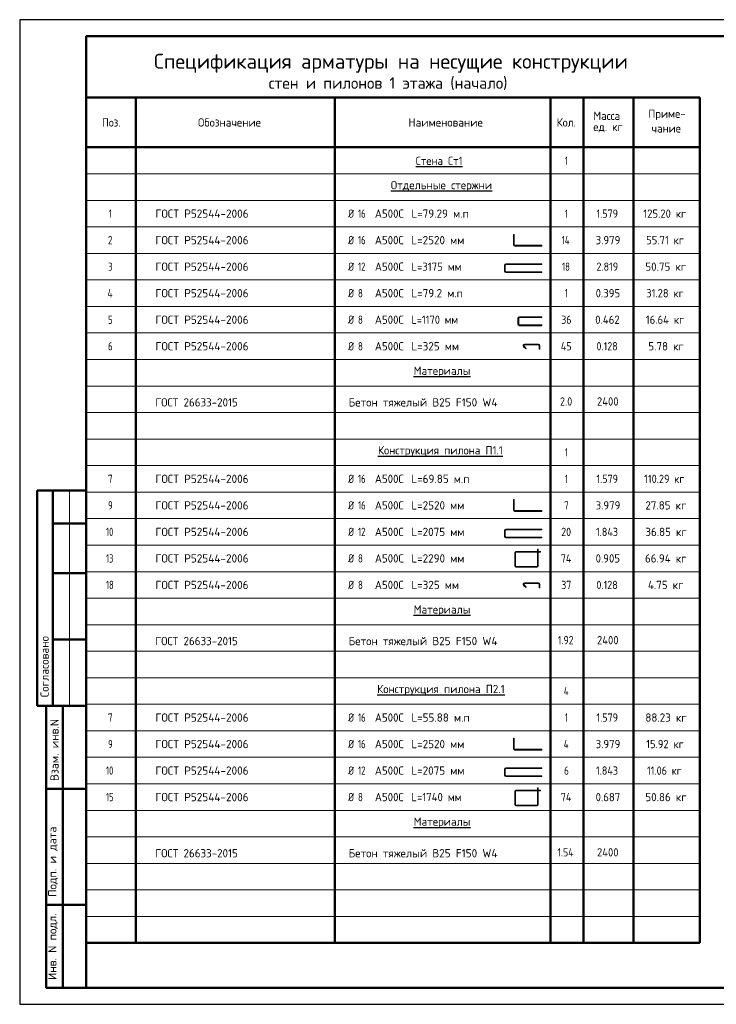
# Model space of a CAD drawing. Header units: millimetres. Extents: x 0 to 42000, y -65 to 29700.
# Tile 1 of 4: x 0 to 21000, y 0 to 29700. Entities that reach past the tile are written whole.
import ezdxf

# ---------------------------------------------------------------- set-up
doc = ezdxf.new("R2010")
doc.units = ezdxf.units.MM
doc.layers.add('Standard', color=7, linetype='Continuous', lineweight=25)
doc.styles.add('ISOCPEUR', font='txt')

msp = doc.modelspace()

# ---------------------------------------------------------------- linework, layer by layer
at = {"layer": 'Standard', "color": 7, "linetype": 'Continuous', "lineweight": 25, "transparency": 33554687}
msp.add_line((2000, 29200), (2000, 1058), dxfattribs=at)
at = {"layer": 'Standard', "color": 7, "linetype": 'Continuous', "lineweight": 50, "transparency": 33554687}
for p, q in [((20500, 27350), (2000, 27350)), ((2000, 27350), (2000, 25850)), ((3500, 27350), (3500, 25850)), ((9500, 27350), (9500, 25850)), ((16000, 27350), (16000, 25850)), ((17000, 27350), (17000, 25850)), ((18500, 27350), (18500, 25850)), ((20500, 27350), (20500, 25850)), ((20500, 25850), (2000, 25850)), ((2000, 25850), (2000, 1850)), ((3500, 25850), (3500, 1850)), ((9500, 25850), (9500, 1850)), ((16000, 25850), (16000, 1850)), ((17000, 25850), (17000, 1850)), ((18500, 25850), (18500, 1850)), ((20500, 25850), (20500, 1850)), ((6, 15500), (0, 15500)), ((2000, 15500), (527, 15500)), ((527, 15500), (527, 9000)), ((527, 15500), (527, 9000)), ((1000, 15500), (1000, 9000)), ((2000, 14500), (1000, 14500)), ((2000, 13000), (1000, 13000)), ((2000, 11000), (1000, 11000)), ((0, 9000), (6, 9000)), ((527, 9000), (2000, 9000)), ((800, 500), (800, 9000)), ((800, 500), (800, 9000)), ((1300, 500), (1300, 9000)), ((800, 6500), (2000, 6500)), ((800, 3000), (2000, 3000)), ((20500, 1850), (2000, 1850)), ((2000, 500), (800, 500))]:
    msp.add_line(p, q, dxfattribs=at)
at = {"layer": 'Standard', "color": 7, "linetype": 'Continuous', "lineweight": 13, "transparency": 33554687}
for p, q in [((20500, 25050), (2000, 25050)), ((20500, 24250), (2000, 24250)), ((20500, 23450), (2000, 23450)), ((14882, 23223), (14882, 22914)), ((14906, 23223), (14882, 23223)), ((14906, 23223), (14906, 22914)), ((20500, 22650), (2000, 22650)), ((14612, 22293), (14612, 22114)), ((14636, 22293), (14636, 22114)), ((20500, 21850), (2000, 21850)), ((20500, 21050), (2000, 21050)), ((15022, 20693), (15022, 20514)), ((15046, 20693), (15046, 20514)), ((20500, 20250), (2000, 20250)), ((15221, 19911), (15636, 19911)), ((15221, 19891), (15637, 19891)), ((20500, 19450), (2000, 19450)), ((20500, 18650), (2000, 18650)), ((20500, 17850), (2000, 17850)), ((20500, 17050), (2000, 17050)), ((20500, 16250), (2000, 16250)), ((1500, 15500), (1500, 9000)), ((20500, 15450), (2000, 15450)), ((14882, 15223), (14882, 14914)), ((14906, 15223), (14882, 15223)), ((14906, 15223), (14906, 14914)), ((20500, 14650), (2000, 14650)), ((14612, 14293), (14612, 14114)), ((14636, 14293), (14636, 14114)), ((20500, 13850), (2000, 13850)), ((14926, 13221), (14926, 13624)), ((14944, 13221), (14944, 13624)), ((14959, 13657), (15612, 13657)), ((14959, 13639), (15612, 13639)), ((14959, 13206), (15597, 13206)), ((14959, 13188), (15597, 13188)), ((20500, 13050), (2000, 13050)), ((15221, 12711), (15636, 12711)), ((15221, 12691), (15637, 12691)), ((20500, 12250), (2000, 12250)), ((20500, 11450), (2000, 11450)), ((20500, 10650), (2000, 10650)), ((20500, 9850), (2000, 9850)), ((20500, 9050), (2000, 9050)), ((20500, 8250), (2000, 8250)), ((14882, 8023), (14882, 7714)), ((14906, 8023), (14882, 8023)), ((14906, 8023), (14906, 7714)), ((20500, 7450), (2000, 7450)), ((14612, 7093), (14612, 6914)), ((14636, 7093), (14636, 6914)), ((20500, 6650), (2000, 6650)), ((14926, 6021), (14926, 6424)), ((14944, 6021), (14944, 6424)), ((14959, 6457), (15612, 6457)), ((14959, 6439), (15612, 6439)), ((14959, 6006), (15597, 6006)), ((14959, 5988), (15597, 5988)), ((20500, 5850), (2000, 5850)), ((20500, 5050), (2000, 5050)), ((20500, 4250), (2000, 4250)), ((20500, 3450), (2000, 3450)), ((20500, 2650), (2000, 2650))]:
    msp.add_line(p, q, dxfattribs=at)
at = {"layer": 'Standard', "color": 7, "linetype": 'Continuous', "lineweight": 25, "transparency": 33554687}
msp.add_lwpolyline([(0, 0), (42000, 0), (42000, 29700), (0, 29700), (0, 0)], close=True, dxfattribs=at)
at = {"layer": 'Standard', "color": 7, "linetype": 'Continuous', "lineweight": 50, "transparency": 33554687}
msp.add_lwpolyline([(2000, 29200), (41500, 29200), (41500, 500), (2000, 500), (2000, 29200)], close=True, dxfattribs=at)
at = {"layer": 'Standard', "color": 7, "linetype": 'Continuous', "lineweight": 25, "transparency": 33554687}
msp.add_lwpolyline([(41500, 29200), (2000, 29200), (2000, 500), (41500, 500), (41500, 29200)], dxfattribs=at)
at = {"layer": 'Standard', "color": 7, "linetype": 'Continuous', "lineweight": 13, "transparency": 33554687}
for points in [[(14926, 22894), (15744, 22894), (15744, 22870), (14926, 22870)], [(14656, 22337), (15740, 22337), (15740, 22313), (14656, 22313)], [(14656, 22094), (15744, 22094), (15744, 22070), (14656, 22070)], [(15066, 20737), (15740, 20737), (15740, 20713), (15066, 20713)], [(15066, 20494), (15744, 20494), (15744, 20470), (15066, 20470)], [(15189, 19835), (15256, 19768), (15270, 19782), (15203, 19849)], [(15662, 19866), (15662, 19760), (15681, 19760), (15681, 19867)], [(14926, 14894), (15744, 14894), (15744, 14870), (14926, 14870)], [(14656, 14337), (15740, 14337), (15740, 14313), (14656, 14313)], [(14656, 14094), (15744, 14094), (15744, 14070), (14656, 14070)], [(15612, 13221), (15612, 13732), (15630, 13732), (15630, 13221)], [(15630, 13657), (15705, 13657), (15705, 13639), (15630, 13639)], [(15189, 12635), (15256, 12568), (15270, 12582), (15203, 12649)], [(15662, 12666), (15662, 12560), (15681, 12560), (15681, 12667)], [(14926, 7694), (15744, 7694), (15744, 7670), (14926, 7670)], [(14656, 7137), (15740, 7137), (15740, 7113), (14656, 7113)], [(14656, 6894), (15744, 6894), (15744, 6870), (14656, 6870)], [(15612, 6021), (15612, 6532), (15630, 6532), (15630, 6021)], [(15630, 6457), (15705, 6457), (15705, 6439), (15630, 6439)]]:
    msp.add_lwpolyline(points, dxfattribs=at)
for centre, radius, start, end in [((14926, 22914), 44, 180, 270), ((14926, 22914), 20, 180, 270), ((14656, 22293), 44, 90, 180), ((14656, 22293), 20, 90, 180), ((14656, 22114), 44, 180, 270), ((14656, 22114), 20, 180, 270), ((15066, 20693), 44, 90, 180), ((15066, 20514), 44, 180, 270), ((15066, 20693), 20, 90, 180), ((15066, 20514), 20, 180, 270), ((15221, 19867), 44.5, 90, 225), ((15636, 19867), 44.5, 0, 90), ((15221, 19866), 25, 90, 225), ((15637, 19866), 25, 0, 90), ((14926, 14914), 44, 180, 270), ((14926, 14914), 20, 180, 270), ((14656, 14293), 44, 90, 180), ((14656, 14293), 20, 90, 180), ((14656, 14114), 44, 180, 270), ((14656, 14114), 20, 180, 270), ((14959, 13624), 33, 90, 180), ((14959, 13624), 15, 90, 180), ((14959, 13221), 33, 180, 270), ((14959, 13221), 15, 180, 270), ((15597, 13221), 15, 270, 0), ((15597, 13221), 33, 270, 0), ((15221, 12667), 44.5, 90, 225), ((15221, 12666), 25, 90, 225), ((15636, 12667), 44.5, 0, 90), ((15637, 12666), 25, 0, 90), ((14926, 7714), 44, 180, 270), ((14926, 7714), 20, 180, 270), ((14656, 7093), 44, 90, 180), ((14656, 6914), 44, 180, 270), ((14656, 7093), 20, 90, 180), ((14656, 6914), 20, 180, 270), ((14959, 6424), 33, 90, 180), ((14959, 6424), 15, 90, 180), ((14959, 6021), 33, 180, 270), ((14959, 6021), 15, 180, 270), ((15597, 6021), 15, 270, 0), ((15597, 6021), 33, 270, 0)]:
    msp.add_arc(centre, radius, start, end, dxfattribs=at)

# ---------------------------------------------------------------- texts
at = {"layer": 'Standard', "color": 7, "linetype": 'Continuous', "lineweight": 50, "transparency": 33554687, "attachment_point": 7, "style": 'ISOCPEUR'}
for s, insert, char_height, width in [('\\W0.99;Спецификация арматуры на несущие конструкции', (4050, 28100), 450, 14615.97), ('\\W0.98;стен и пилонов 1 этажа (начало)', (7507, 27580), 350, 7623.33)]:
    msp.add_mtext(s, dxfattribs=dict(at, insert=insert, char_height=char_height, width=width))
at = {"layer": 'Standard', "color": 7, "linetype": 'Continuous', "lineweight": 25, "transparency": 33554687, "char_height": 250, "attachment_point": 7, "style": 'ISOCPEUR'}
for s, insert, width in [('\\W0.97;Обозначение', (5376, 26475), 2082.84), ('\\W0.95;Масса', (17294, 26677), 1043.44), ('\\W0.96;Приме-', (18950, 26671), 1218.75), ('\\W0.92;Поз.', (2484, 26475), 727.49), ('\\W0.98;Наименование', (11717, 26475), 2320.66), ('\\W0.93;Кол.', (16191, 26475), 740.19), ('\\W0.95;ед. кг', (17294, 26302), 1042.91), ('\\W0.95;чание', (19050, 26296), 1017.68), ('\\W0.94;{\\LСтена Ст1}', (11938, 25318), 1742), ('\\W0.56;1', (16438, 25325), 194.44), ('\\W0.98;{\\LОтдельные стержни}', (11187, 24518), 3246.34), ('\\W0.56;1', (2688, 23725), 194.43), ('\\W0.98;ГОСТ Р52544-2006', (4090, 23725), 3020.99), ('\\W0.83;Ø', (9900, 23725), 354.16), ('\\W0.75;16', (10199, 23725), 393.57), ('\\W0.95;А500С', (10707, 23725), 1042.91), ('\\W0.97;L=79.29 м.п', (11808, 23725), 1845.19), ('\\W0.56;1', (16438, 23725), 194.44), ('\\W0.88;1.579', (17387, 23725), 834.27), ('\\W0.93;125.20 кг', (18800, 23725), 1515.71), ('\\W0.78;2', (2662, 22925), 272), ('\\W0.98;ГОСТ Р52544-2006', (4090, 22925), 3020.99), ('\\W0.83;Ø', (9900, 22925), 354.16), ('\\W0.75;16', (10199, 22925), 393.57), ('\\W0.95;А500С', (10707, 22925), 1042.91), ('\\W0.97;L=2520 мм', (11808, 22925), 1720.17), ('\\W0.76;14', (16338, 22925), 420.46), ('\\W0.94;3.979', (17362, 22925), 891.68), ('\\W0.92;55.71 кг', (18887, 22925), 1339.76), ('\\W0.78;3', (2662, 22125), 272), ('\\W0.98;ГОСТ Р52544-2006', (4090, 22125), 3020.99), ('\\W0.83;Ø', (9900, 22125), 354.16), ('\\W0.75;12', (10199, 22125), 393.57), ('\\W0.95;А500С', (10707, 22125), 1042.91), ('\\W0.94;L=3175 мм', (11808, 22125), 1666.53), ('\\W0.75;18', (16350, 22125), 393.58), ('\\W0.88;2.819', (17387, 22125), 834.27), ('\\W0.96;50.75 кг', (18862, 22125), 1394.32), ('\\W0.80;4', (2650, 21325), 299.87), ('\\W0.98;ГОСТ Р52544-2006', (4090, 21325), 3020.99), ('\\W0.83;Ø', (9900, 21325), 354.16), ('\\W0.78;8', (10199, 21325), 272.01), ('\\W0.95;А500С', (10707, 21325), 1042.91), ('\\W0.97;L=79.2 м.п', (11808, 21325), 1669.95), ('\\W0.56;1', (16438, 21325), 194.44), ('\\W0.94;0.395', (17362, 21325), 891.68), ('\\W0.92;31.28 кг', (18887, 21325), 1339.76), ('\\W0.78;5', (2662, 20525), 272), ('\\W0.98;ГОСТ Р52544-2006', (4090, 20525), 3020.99), ('\\W0.83;Ø', (9900, 20525), 354.16), ('\\W0.78;8', (10199, 20525), 272.01), ('\\W0.95;А500С', (10707, 20525), 1042.91), ('\\W0.91;L=1170 мм', (11808, 20525), 1612.89), ('\\W0.87;36', (16325, 20525), 459.01), ('\\W0.94;0.462', (17350, 20525), 916.95), ('\\W0.93;16.64 кг', (18875, 20525), 1364.98), ('\\W0.78;6', (2662, 19725), 272), ('\\W0.98;ГОСТ Р52544-2006', (4090, 19725), 3020.99), ('\\W0.83;Ø', (9900, 19725), 354.16), ('\\W0.78;8', (10199, 19725), 272.01), ('\\W0.95;А500С', (10707, 19725), 1042.91), ('\\W0.97;L=325 мм', (11808, 19725), 1544.86), ('\\W0.88;45', (16312, 19725), 484.99), ('\\W0.88;0.128', (17387, 19725), 834.27), ('\\W0.96;5.78 кг', (18950, 19725), 1218.75), ('\\W0.97;{\\LМатериалы}', (11875, 18918), 1870.54), ('\\W0.96;ГОСТ 26633-2015', (4088, 18032), 2718.62), ('\\W0.98;Бетон тяжелый В25 F150 W4', (9914, 18032), 4695.1), ('\\W0.89;2.0', (16287, 18059), 536.38), ('\\W0.93;2400', (17402, 18059), 841.34), ('\\W0.96;{\\LКонструкция пилона П1.1}', (10800, 16518), 4018.27), ('\\W0.56;1', (16438, 16525), 194.44), ('\\W0.78;7', (2662, 15725), 272), ('\\W0.98;ГОСТ Р52544-2006', (4090, 15725), 3020.99), ('\\W0.83;Ø', (9900, 15725), 354.16), ('\\W0.75;16', (10199, 15725), 393.57), ('\\W0.95;А500С', (10707, 15725), 1042.91), ('\\W0.97;L=69.85 м.п', (11808, 15725), 1845.19), ('\\W0.56;1', (16438, 15725), 194.44), ('\\W0.88;1.579', (17387, 15725), 834.27), ('\\W0.90;110.29 кг', (18825, 15725), 1461.69), ('\\W0.78;9', (2662, 14925), 272), ('\\W0.98;ГОСТ Р52544-2006', (4090, 14925), 3020.99), ('\\W0.83;Ø', (9900, 14925), 354.16), ('\\W0.75;16', (10199, 14925), 393.57), ('\\W0.95;А500С', (10707, 14925), 1042.91), ('\\W0.97;L=2520 мм', (11808, 14925), 1720.17), ('\\W0.78;7', (16412, 14925), 272), ('\\W0.94;3.979', (17362, 14925), 891.68), ('\\W0.96;27.85 кг', (18862, 14925), 1394.32), ('\\W0.75;10', (2600, 14125), 393.57), ('\\W0.98;ГОСТ Р52544-2006', (4090, 14125), 3020.99), ('\\W0.83;Ø', (9900, 14125), 354.16), ('\\W0.75;12', (10199, 14125), 393.57), ('\\W0.95;А500С', (10707, 14125), 1042.91), ('\\W0.97;L=2075 мм', (11808, 14125), 1720.17), ('\\W0.87;20', (16325, 14125), 459.01), ('\\W0.88;1.843', (17375, 14125), 859.76), ('\\W0.96;36.85 кг', (18862, 14125), 1394.32), ('\\W0.75;13', (2600, 13325), 393.57), ('\\W0.98;ГОСТ Р52544-2006', (4090, 13325), 3020.99), ('\\W0.83;Ø', (9900, 13325), 354.16), ('\\W0.78;8', (10199, 13325), 272.01), ('\\W0.95;А500С', (10707, 13325), 1042.91), ('\\W0.97;L=2290 мм', (11808, 13325), 1720.17), ('\\W0.88;74', (16312, 13325), 484.99), ('\\W0.94;0.905', (17362, 13325), 891.68), ('\\W0.96;66.94 кг', (18850, 13325), 1419.46), ('\\W0.75;18', (2600, 12525), 393.57), ('\\W0.98;ГОСТ Р52544-2006', (4090, 12525), 3020.99), ('\\W0.83;Ø', (9900, 12525), 354.16), ('\\W0.78;8', (10199, 12525), 272.01), ('\\W0.95;А500С', (10707, 12525), 1042.91), ('\\W0.97;L=325 мм', (11808, 12525), 1544.86), ('\\W0.87;37', (16325, 12525), 459.01), ('\\W0.88;0.128', (17387, 12525), 834.27), ('\\W0.96;4.75 кг', (18938, 12525), 1243.9), ('\\W0.97;{\\LМатериалы}', (11875, 11718), 1870.54), ('\\W0.96;ГОСТ 26633-2015', (4088, 10832), 2718.62), ('\\W0.98;Бетон тяжелый В25 F150 W4', (9914, 10832), 4695.1), ('\\W0.85;1.92', (16225, 10859), 655.32), ('\\W0.93;2400', (17402, 10859), 841.34), ('\\W0.97;{\\LКонструкция пилона П2.1}', (10775, 9318), 4069.67), ('\\W0.80;4', (16400, 9325), 299.85), ('\\W0.78;7', (2662, 8525), 272), ('\\W0.98;ГОСТ Р52544-2006', (4090, 8525), 3020.99), ('\\W0.83;Ø', (9900, 8525), 354.16), ('\\W0.75;16', (10199, 8525), 393.57), ('\\W0.95;А500С', (10707, 8525), 1042.91), ('\\W0.97;L=55.88 м.п', (11808, 8525), 1845.19), ('\\W0.56;1', (16438, 8525), 194.44), ('\\W0.88;1.579', (17387, 8525), 834.27), ('\\W0.96;88.23 кг', (18862, 8525), 1394.32), ('\\W0.78;9', (2662, 7725), 272), ('\\W0.98;ГОСТ Р52544-2006', (4090, 7725), 3020.99), ('\\W0.83;Ø', (9900, 7725), 354.16), ('\\W0.75;16', (10199, 7725), 393.57), ('\\W0.95;А500С', (10707, 7725), 1042.91), ('\\W0.97;L=2520 мм', (11808, 7725), 1720.17), ('\\W0.80;4', (16400, 7725), 299.85), ('\\W0.94;3.979', (17362, 7725), 891.68), ('\\W0.92;15.92 кг', (18887, 7725), 1339.76), ('\\W0.75;10', (2600, 6925), 393.57), ('\\W0.98;ГОСТ Р52544-2006', (4090, 6925), 3020.99), ('\\W0.83;Ø', (9900, 6925), 354.16), ('\\W0.75;12', (10199, 6925), 393.57), ('\\W0.95;А500С', (10707, 6925), 1042.91), ('\\W0.97;L=2075 мм', (11808, 6925), 1720.17), ('\\W0.78;6', (16412, 6925), 272), ('\\W0.88;1.843', (17375, 6925), 859.76), ('\\W0.89;11.06 кг', (18912, 6925), 1285.18), ('\\W0.75;15', (2600, 6125), 393.57), ('\\W0.98;ГОСТ Р52544-2006', (4090, 6125), 3020.99), ('\\W0.83;Ø', (9900, 6125), 354.16), ('\\W0.78;8', (10199, 6125), 272.01), ('\\W0.95;А500С', (10707, 6125), 1042.91), ('\\W0.94;L=1740 мм', (11808, 6125), 1691.69), ('\\W0.88;74', (16312, 6125), 484.99), ('\\W0.94;0.687', (17362, 6125), 891.68), ('\\W0.96;50.86 кг', (18862, 6125), 1394.32), ('\\W0.97;{\\LМатериалы}', (11875, 5318), 1870.54), ('\\W0.96;ГОСТ 26633-2015', (4088, 4432), 2718.62), ('\\W0.98;Бетон тяжелый В25 F150 W4', (9914, 4432), 4695.1), ('\\W0.85;1.54', (16212, 4459), 681.1), ('\\W0.93;2400', (17402, 4459), 841.34)]:
    msp.add_mtext(s, dxfattribs=dict(at, insert=insert, width=width))
at = {"layer": 'Standard', "color": 7, "linetype": 'Continuous', "lineweight": 50, "transparency": 33554687, "char_height": 250, "attachment_point": 7, "rotation": 90, "style": 'ISOCPEUR'}
for s, insert, width in [('\\A1;{\\fISOCPEUR|i0|b0;\\H250.000000;\\W1.000000;\\C7;Согласовано}\\P', (875, 9261), 2071.88), ('\\A1;{\\fISOCPEUR|i0|b0;\\H250.000000;\\W1.000000;\\C7;Взам. инв.N}\\P', (1173, 6736), 1909.1), ('\\A1;{\\fISOCPEUR|i0|b0;\\H250.000000;\\W1.000000;\\C7;Подп. и дата}\\P', (1149, 3242), 2197.06), ('\\A1;{\\fISOCPEUR|i0|b0;\\H250.000000;\\W1.000000;\\C7;Инв. N подл.}\\P', (1149, 734), 2021.79)]:
    msp.add_mtext(s, dxfattribs=dict(at, insert=insert, width=width))

doc.saveas('drawing.dxf')
